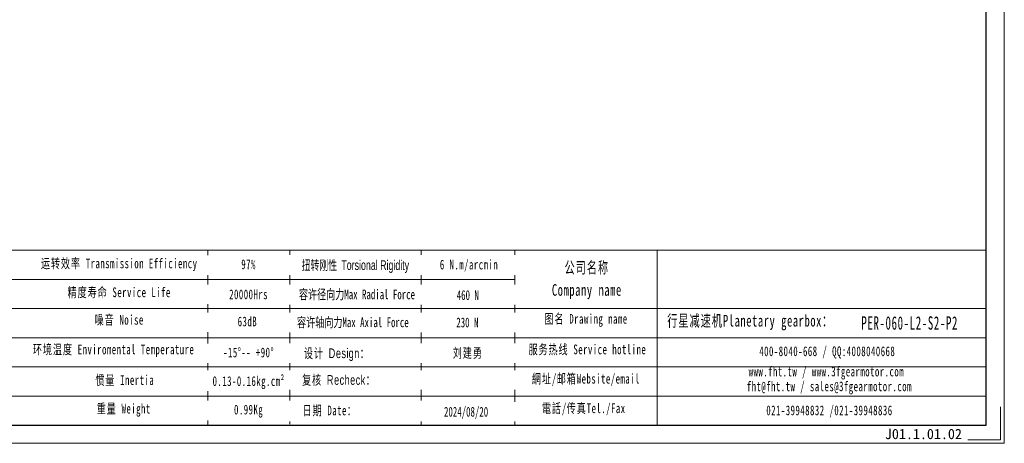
# Model space of a CAD drawing. Header units: millimetres. Extents: x 0 to 299, y 0 to 210.
# Tile 2 of 4: x 106 to 297, y 0 to 82. Entities that reach past the tile are written whole.
import ezdxf

# ---------------------------------------------------------------- set-up
doc = ezdxf.new("R2010")
doc.units = ezdxf.units.MM
doc.layers.add('6文字层', color=3, linetype='Continuous')
doc.layers.add('SLD-0', color=7, linetype='Continuous', lineweight=18)
doc.layers.add('图框_外框线', color=7, linetype='Continuous', lineweight=18)
doc.styles.add('标准', font='txt', dxfattribs={"width": 0.667})
doc.styles.add('样式 1', font='txt')

msp = doc.modelspace()

# ---------------------------------------------------------------- linework, layer by layer
at = {"layer": 'SLD-0'}
msp.add_line((142.627489, 37.525291), (142.627489, 3.54011), dxfattribs=at)
at = {"layer": '图框_外框线'}
for p, q in [((26.268047, 37.525291), (293.829119, 37.525291)), ((202.28376, 37.525291), (202.28376, 3.54011)), ((229.910098, 37.525291), (229.910098, 3.54011)), ((51.908941, 31.85485), (202.28376, 31.85485)), ((26.268047, 26.184409), (293.829119, 26.184409)), ((51.908941, 20.513969), (293.829119, 20.513969)), ((51.908941, 9.173087), (293.829119, 9.173087))]:
    msp.add_line(p, q, dxfattribs=at)
at = {"layer": '图框_外框线', "color": 3}
msp.add_lwpolyline([(0, 0), (297.369229, 0), (297.369229, 210.282526), (0, 210.282526)], close=True, dxfattribs=at)
at = {"layer": '图框_外框线', "color": 3, "lineweight": 25}
msp.add_lwpolyline([(17.700549, 3.54011), (293.829119, 3.54011), (293.829119, 206.742416), (17.700549, 206.742416)], close=True, dxfattribs=at)
at = {"layer": '图框_外框线', "color": 3}
msp.add_lwpolyline([(296.661207, 7.08022), (296.661207, 0.708022), (290.289009, 0.708022)], dxfattribs=at)

# ---------------------------------------------------------------- texts
at = {"layer": '6文字层', "insert": (274.169006, 2.814784), "char_height": 2, "width": 43.30442304, "attachment_point": 1, "style": '样式 1'}
msp.add_mtext('J01.1.01.0{\\f宋体|b0|i0|c0|p2;2}', dxfattribs=at)
at = {"layer": 'SLD-0', "color": 1, "attachment_point": 2, "line_spacing_factor": 1.15057, "style": '标准'}
for s, insert, char_height, width in [('\\T1.1;运转效率 Transmission Efficiency', (125.433222, 35.907993), 1.8901469, 32.12031182), ('\\T1.1;97%', (150.567701, 35.714973), 1.8901469, 24.17249203), ('\\T1.1;公司名称\\PCompany name', (216.272145, 35.28671), 2.26817628, 29.36580087), ('\\T1.1;精度寿命 Service Life', (125.433222, 30.290553), 1.8901469, 25.21216156), ('\\T1.1;20000Hrs', (150.567701, 29.889331), 1.8901469, 24.17249203), ('\\T1.1;噪音 Noise', (125.433222, 24.943837), 1.8901469, 16.67856211), ('\\T1.1;图名 Drawing name', (216.117104, 25.139144), 1.8901469, 24.17249203), ('\\T1.1;  行星减速机Planetary gearbox：', (246.870126, 24.957504), 2.26817628, 35.67306009), ('\\T1.1;63dB', (150.334937, 24.613259), 1.8901469, 12.47274578), ('\\pxt5;{\\fSimSun|b1|i0|c134|p2;\\W0.605;\\T1.1;PER-060-L2-S2-P2}', (278.985493, 24.682734), 2.592, 24.63836634), ('{\\T1.1;环境温度 Enviromental Temperature}', (124.349596, 19.191038), 1.8901469, 69.04676236), ('\\T1.1;服务热线 Service hotline', (216.38514, 19.195616), 1.8901469, 26.93047831), ('\\T1.1;-15%%D-- +90%%D', (150.567701, 18.602351), 1.8901469, 16.21420402), ('\\T1.1;400-8040-668 / QQ:4008040668', (262.977976, 18.834452), 1.8901469, 55.03240046), ('\\T1.1;網址/邮箱Website/email', (216.090826, 13.500899), 1.8901469, 28.03209312), ('\\T1.1;www.fht.tw / www.3fgearmotor.com ', (262.803695, 14.897531), 1.8901469, 55.09435172), ('\\T1.1;\\pxt12;fht@fht.tw / sales@3fgearmotor.com ', (263.379736, 12.019337), 1.8901469, 55.09435172), ('\\T1.1;重量 Weight', (126.313679, 7.685445), 1.8901469, 14.69741391), ('\\T1.1;電話/传真Tel./Fax', (215.667349, 7.761782), 1.8901469, 28.36923704), ('\\T1.1;0.99Kg', (150.567701, 7.502263), 1.8901469, 12.64669641), ('\\T1.1;021-39948832 /021-39948836 ', (263.3995, 7.348516), 1.8901469, 42.06870528)]:
    msp.add_mtext(s, dxfattribs=dict(at, insert=insert, char_height=char_height, width=width))

# ---------------------------------------------------------------- next in the draw order: texts
at = {"layer": 'SLD-0', "color": 1, "insert": (150.567701, 13.029566), "char_height": 1.8901469, "width": 69.04676236, "attachment_point": 2, "line_spacing_factor": 1.15057, "style": '标准', "bg_fill": 2}
msp.add_mtext('{\\T1.1;\\f宋体|b0|i0|c0|p2;0.13-0.16\\f宋体|b0|i0|c134|p2;kg.cm²}', dxfattribs=at)

# ---------------------------------------------------------------- next in the draw order: linework, layer by layer
at = {"layer": '图框_外框线'}
for p, q in [((158.611493, 37.525291), (158.611493, 3.728621)), ((184.065565, 37.525291), (184.065565, 3.54011)), ((51.908941, 14.843528), (293.829119, 14.843528))]:
    msp.add_line(p, q, dxfattribs=at)

# ---------------------------------------------------------------- next in the draw order: texts
at = {"layer": 'SLD-0', "color": 1, "insert": (126.516855, 13.235201), "char_height": 1.8901469, "width": 17.07606311, "attachment_point": 2, "line_spacing_factor": 1.15057, "style": '标准'}
msp.add_mtext('\\T1.1;惯量 Inertia', dxfattribs=at)

# ---------------------------------------------------------------- next in the draw order: texts
at = {"layer": 'SLD-0', "color": 1, "char_height": 1.8901469, "width": 69.04676236, "attachment_point": 2, "style": '标准', "bg_fill": 2}
for s, insert in [('{\\T1.1;\\f宋体|b0|i0|c0|p2;6\\f宋体|b0|i0|c134|p2; N.m/arcmin}', (193.383611, 35.677494)), ('{\\f宋体|b0|i0|c134|p2;容许径向力Max Radial Force}', (171.621726, 29.887187)), ('{\\f宋体|b0|i0|c134|p2;容许轴向力Max Axial Force}', (170.828466, 24.461243)), ('{\\fSimSun|b0|i0|c134|p2;\\T1.1;设计 \\fArial|b0|i0|c0|p34;Design\\fSimSun|b0|i0|c134|p2;：}', (167.710698, 18.447389)), ('{\\fSimSun|b0|i0|c134|p2;\\T1.1;复核 \\fArial|b0|i0|c0|p34;Recheck\\fSimSun|b0|i0|c134|p2;：}', (168.10871, 13.261064)), ('{\\T1.1;日期 Date：}', (166.327345, 7.332345))]:
    msp.add_mtext(s, dxfattribs=dict(at, insert=insert))

# ---------------------------------------------------------------- next in the draw order: texts
for s, insert in [('{\\f宋体|b0|i0|c134|p2;\\W0.65;扭转刚性 \\fArial|b0|i0|c0|p34;Torsional Rigidity}', (171.315875, 35.56899)), ('{\\fSimSun|b1|i0|c134|p2;\\fSimSun|b1|i0|c0|p2;46\\fSimSun|b1|i0|c134|p2;0 N}', (193.153241, 29.7458)), ('{\\fSimSun|b1|i0|c134|p2;\\fSimSun|b1|i0|c0|p2;23\\fSimSun|b1|i0|c134|p2;0 N}', (193.066004, 24.429893)), ('{\\fSimSun|b0|i0|c134|p2;\\T1.1;刘建勇 }', (193.160789, 18.511615)), ('2024/08/20', (192.819281, 7.078686))]:
    msp.add_mtext(s, dxfattribs=dict(at, insert=insert))

doc.saveas('drawing.dxf')
